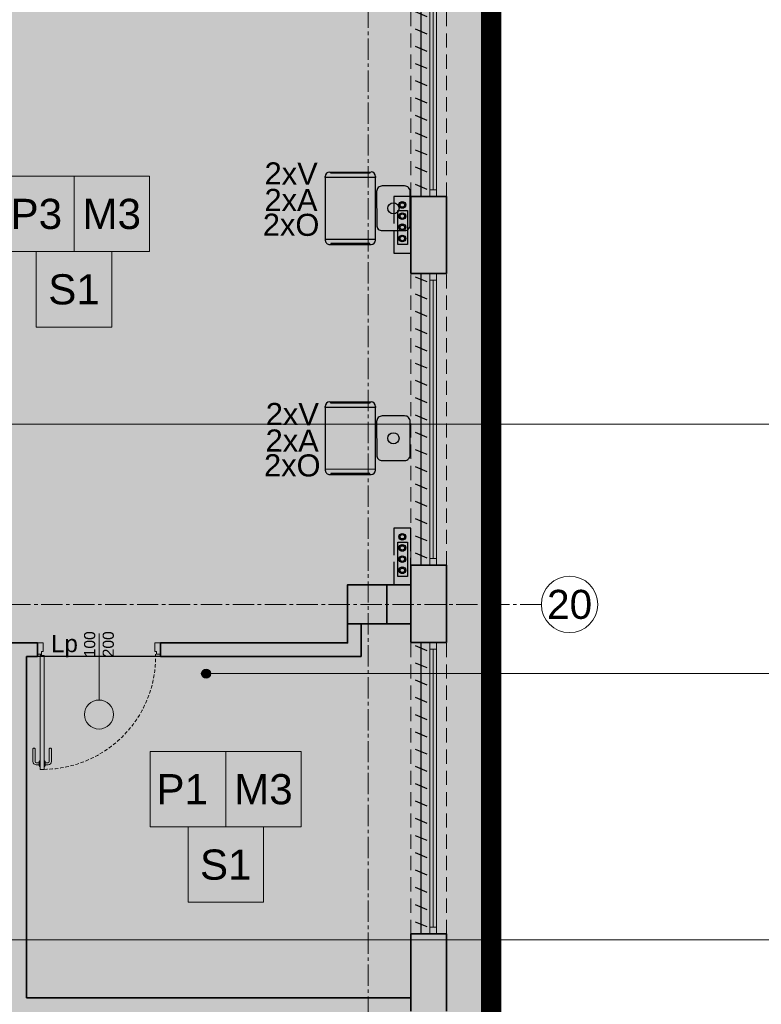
# Model space of a CAD drawing. Header units: millimetres. Extents: x -9409 to -3369, y -15007 to -6597.
# Tile 121 of 132: x -5062 to -4398, y -10825 to -9944. Entities that reach past the tile are written whole.
import ezdxf
from ezdxf.enums import TextEntityAlignment as Align

# ---------------------------------------------------------------- set-up
doc = ezdxf.new("R2010")
doc.units = ezdxf.units.MM
for name, pattern in [('ACAD_ISO02W100', [15, 12, -3]), ('CENTER2', [28.575, 19.05, -3.175, 3.175, -3.175]), ('CONTINU', [0]), ('DASHED', [19.05, 12.7, -6.35]), ('DASHED2', [0.375, 0.25, -0.125]), ('HIDDEN2', [4.7625, 3.175, -1.5875])]:
    doc.linetypes.add(name, pattern=pattern)
for name, color, linetype, lineweight in [('_opis', 8, 'Continuous', 5), ('A-AREA-____-IDEN', 81, 'Continuous', 5), ('SQ_Drzwi', 170, 'Continuous', 9), ('SQ_HATCH', 140, 'Continuous', 13), ('SQ_ISTN.Ściany', 140, 'Continuous', 35), ('Sq_Okna', 170, 'Continuous', 9), ('SQ_Osie', 220, 'CENTER2', 9), ('SQ_PROJ.Ściany', 7, 'Continuous', 35), ('SQ_TECHNOLOGIA', 251, 'Continuous', 9), ('SQ_ZAKRES_OPRACOWANIA', 7, 'ACAD_ISO02W100', 20), ('WYPOSAŻENIE WBUDOWANE', 11, 'Continuous', 25)]:
    doc.layers.add(name, color=color, linetype=linetype, lineweight=lineweight)
for name, color, linetype, lineweight, true_color in [('_rolety', 7, 'Continuous', 25, 0x21dec2), ('_wykończeniówka_listwy podłogowe', 7, 'Continuous', 25, 0xd042ff), ('SQ_STOLARKA ISTNIEJĄCA', 7, 'Continuous', 9, 0x575757), ('SQ_Widok', 7, 'DASHED', 15, 0x474747)]:
    doc.layers.add(name, color=color, linetype=linetype, lineweight=lineweight, true_color=true_color)
doc.styles.add('Q_Arial', font='arial.ttf')
doc.styles.get("Standard").update_dxf_attribs({"font": 'arial.ttf'})

# ---------------------------------------------------------------- blocks, each defined once
blk = doc.blocks.new('point')
at = {"layer": 'A-AREA-____-IDEN', "lineweight": -2}
h = blk.add_hatch(color=256, dxfattribs=at)
h.dxf.hatch_style = 1
edge = h.paths.add_edge_path()
edge.add_arc((0, 0), 4, 0, 360)
blk.add_circle((0, 0), 4, dxfattribs=at)
blk = doc.blocks.new('PIONOWE')
at = {"layer": 'WYPOSAŻENIE WBUDOWANE', "linetype": 'ACAD_ISO02W100', "ltscale": 2}
blk.add_lwpolyline([(19035.63, 23353.85), (19086.17, 23353.85), (19086.17, 23368.85), (19035.63, 23368.85)], close=True, dxfattribs=at)
at = {"layer": 'WYPOSAŻENIE WBUDOWANE', "ltscale": 2}
blk.add_lwpolyline([(19043.13, 23356.85), (19043.13, 23365.35), (19073.67, 23365.35), (19073.67, 23356.85)], close=True, dxfattribs=at)
for points in [[(19045.63, 23361.35, -1), (19051.63, 23361.35, -1)], [(19046.63, 23361.35, -1), (19050.63, 23361.35, -1)], [(19055.63, 23361.35, -1), (19061.63, 23361.35, -1)], [(19056.63, 23361.35, -1), (19060.63, 23361.35, -1)], [(19065.63, 23361.35, -1), (19071.63, 23361.35, -1)], [(19066.63, 23361.35, -1), (19070.63, 23361.35, -1)], [(19075.63, 23361.35, -1), (19081.63, 23361.35, -1)], [(19076.63, 23361.35, -1), (19080.63, 23361.35, -1)]]:
    blk.add_lwpolyline(points, format="xyb", close=True, dxfattribs=at)
blk = doc.blocks.new('A$C4228550E')
for p, q in [((4, 45), (5, 45)), ((61, 45), (60, 45)), ((0, 4), (0, 41)), ((0, 40), (1, 40)), ((1, 40), (1, 5)), ((65, 40), (64, 40)), ((64, 40), (64, 5)), ((65, 4), (65, 41)), ((1, 5), (0, 5)), ((64, 5), (65, 5)), ((5, 0), (4, 0)), ((60, 0), (61, 0))]:
    blk.add_line(p, q)
blk.add_lwpolyline([(17.5, 46), (47.5, 46, 0.414214), (52.5, 51), (52.5, 71, 0.414214), (47.5, 76), (17.5, 76, 0.414214), (12.5, 71), (12.5, 51, 0.414214)], format="xyb", close=True)
blk.add_lwpolyline([(5, 0), (60, 0), (60, 45), (5, 45)], close=True)
blk.add_circle((32.5, 61), 5)
for centre, start, end in [((4, 41), 90, 180), ((61, 41), 0, 90), ((4, 4), 180, 270), ((61, 4), 270, 0)]:
    blk.add_arc(centre, 4, start, end)
blk = doc.blocks.new('posadzka')
at = {"layer": '_opis'}
blk.add_lwpolyline([(54442.94, 11846.05), (54442.94, 11891.05), (54397.94, 11891.05), (54397.94, 11846.05)], close=True, dxfattribs=at)
at = {"layer": '_opis', "color": 2, "style": 'Q_Arial'}
blk.add_attdef('posadzka', text='', height=18, dxfattribs=at).set_placement((54420.44, 11868.55), align=Align.MIDDLE)
blk = doc.blocks.new('sufit')
at = {"layer": '_opis'}
blk.add_lwpolyline([(54487.94, 11846.05), (54487.94, 11891.05), (54442.94, 11891.05), (54442.94, 11846.05)], close=True, dxfattribs=at)
at = {"layer": '_opis', "color": 2, "style": 'Q_Arial'}
blk.add_attdef('sufit', text='', height=18, dxfattribs=at).set_placement((54465.44, 11868.55), align=Align.MIDDLE)
blk = doc.blocks.new('KLAMKA')
for p, q in [((-10, -18.4), (-10, -7)), ((-8, -18.4), (-8, -7)), ((-4.32, -4), (-7, -4)), ((-4.32, -6), (-7, -6)), ((-4.32, -3.09), (-4.32, -6.91)), ((-3.5, -2.49), (-3.72, -2.49)), ((-3.5, -7.51), (-3.72, -7.51)), ((0, -2.49), (0.22, -2.49)), ((0, -7.51), (0.22, -7.51)), ((0.82, -3.09), (0.82, -6.91)), ((3.5, -4), (0.82, -4)), ((3.5, -6), (0.82, -6)), ((4.5, -18.4), (4.5, -7)), ((6.5, -18.4), (6.5, -7)), ((-8.6, -19), (-9.4, -19)), ((5.9, -19), (5.1, -19))]:
    blk.add_line(p, q)
for centre, radius, start, end in [((-7, -7), 3, 90, 180), ((-7, -7), 1, 90, 180), ((-3.72, -3.09), 0.6, 90, 180), ((-3.72, -6.91), 0.6, 180, 270), ((0.22, -3.09), 0.6, 0, 90), ((0.22, -6.91), 0.6, 270, 360), ((3.5, -7), 3, 360, 90), ((3.5, -7), 1, 0, 90), ((-9.4, -18.4), 0.6, 180, 270), ((-8.6, -18.4), 0.6, 270, 360), ((5.1, -18.4), 0.6, 180, 270), ((5.9, -18.4), 0.6, 270, 360)]:
    blk.add_arc(centre, radius, start, end)
blk = doc.blocks.new('Drzwi 100')
at = {"layer": 'SQ_Drzwi'}
for p, q in [((0, 0), (5, 0)), ((0, -10), (0, 0)), ((0, -10), (0, 0)), ((0, 0), (5, 0)), ((0, -10), (0, 0)), ((5, 0), (5, -7.2)), ((55, 8.58), (55, -51.04)), ((105, 0), (105, -7.2)), ((105, 0), (110, 0)), ((110, -10), (110, 0)), ((3.5, -7.8), (3.5, -9.7)), ((4.7, -7.5), (3.8, -7.5)), ((105.3, -7.5), (106.2, -7.5)), ((106.5, -7.8), (106.5, -9.7)), ((3.2, -10), (0, -10)), ((2.37, -11.15), (2.37, -113.12)), ((2.37, -11.15), (5.87, -11.15)), ((5.87, -11.15), (5.87, -113.12)), ((106.8, -10), (110, -10)), ((2.37, -113.12), (5.87, -113.12))]:
    blk.add_line(p, q, dxfattribs=at)
for centre, radius in [((3.09, -10.58), 0.529), ((55, -64.04), 13)]:
    blk.add_circle(centre, radius, dxfattribs=at)
for centre, start, end in [((3.8, -7.8), 90, 180), ((4.7, -7.2), 270, 0), ((105.3, -7.2), 180, 270), ((106.2, -7.8), 0, 90), ((3.2, -9.7), 270, 0), ((106.8, -9.7), 180, 270)]:
    blk.add_arc(centre, 0.3, start, end, dxfattribs=at)
at = {"layer": 'SQ_Drzwi', "linetype": 'HIDDEN2'}
blk.add_arc((4.94, -12.36), 100.76, 270.5292, 1.42229, dxfattribs=at)
at = {"layer": 'SQ_Drzwi', "rotation": 180}
blk.add_blockref('KLAMKA', (2.37, -113.12), dxfattribs=at)
blk = doc.blocks.new('słupy konstr bud B')
at = {"layer": 'SQ_ISTN.Ściany', "lineweight": 5}
h = blk.add_hatch(dxfattribs=at)
h.set_pattern_fill('JIS_STN_1E', color=256, scale=10)
h.paths.add_polyline_path([(21350.78, 18613.95), (21315.78, 18613.95), (21315.78, 18578.95), (21350.78, 18578.95)])
h.paths.add_polyline_path([(21890.78, 18613.95), (21855.78, 18613.95), (21855.78, 18578.95), (21890.78, 18578.95)])
h.paths.add_polyline_path([(22190.78, 18613.95), (22155.78, 18613.95), (22155.78, 18578.95), (22190.78, 18578.95)])
h.paths.add_polyline_path([(22730.78, 18613.95), (22695.78, 18613.95), (22695.78, 18578.95), (22730.78, 18578.95)])
h.paths.add_polyline_path([(22730.78, 17953.95), (22695.78, 17953.95), (22695.78, 17918.95), (22730.78, 17918.95)])
h.paths.add_polyline_path([(22190.78, 17953.95), (22155.78, 17953.95), (22155.78, 17918.95), (22190.78, 17918.95)])
h.paths.add_polyline_path([(21890.78, 17953.95), (21855.78, 17953.95), (21855.78, 17918.95), (21890.78, 17918.95)])
h.paths.add_polyline_path([(21350.78, 17953.95), (21315.78, 17953.95), (21315.78, 17918.95), (21350.78, 17918.95)])
h.paths.add_polyline_path([(21350.78, 17293.95), (21315.78, 17293.95), (21315.78, 17258.95), (21350.78, 17258.95)])
h.paths.add_polyline_path([(21890.78, 17293.95), (21855.78, 17293.95), (21855.78, 17258.95), (21890.78, 17258.95)])
h.paths.add_polyline_path([(22190.78, 17293.95), (22155.78, 17293.95), (22155.78, 17258.95), (22190.78, 17258.95)])
h.paths.add_polyline_path([(22730.78, 17293.95), (22695.78, 17293.95), (22695.78, 17258.95), (22730.78, 17258.95)])
h.paths.add_polyline_path([(22695.78, 16633.95), (22730.78, 16633.95), (22730.78, 16598.95), (22695.78, 16598.95)])
h.paths.add_polyline_path([(22695.78, 14653.95), (22730.78, 14653.95), (22730.78, 14618.95), (22695.78, 14618.95)])
h.paths.add_polyline_path([(22695.78, 15313.95), (22730.78, 15313.95), (22730.78, 15278.95), (22695.78, 15278.95)])
h.paths.add_polyline_path([(22695.78, 15973.95), (22730.78, 15973.95), (22730.78, 15938.95), (22695.78, 15938.95)])
h.paths.add_polyline_path([(22155.78, 14653.95), (22190.78, 14653.95), (22190.78, 14618.95), (22155.78, 14618.95)])
h.paths.add_polyline_path([(22155.78, 15313.95), (22190.78, 15313.95), (22190.78, 15278.95), (22155.78, 15278.95)])
h.paths.add_polyline_path([(22155.78, 15973.95), (22190.78, 15973.95), (22190.78, 15938.95), (22155.78, 15938.95)])
h.paths.add_polyline_path([(22155.78, 16633.95), (22190.78, 16633.95), (22190.78, 16598.95), (22155.78, 16598.95)])
h.paths.add_polyline_path([(21855.78, 14653.95), (21890.78, 14653.95), (21890.78, 14618.95), (21855.78, 14618.95)])
h.paths.add_polyline_path([(21855.78, 15313.95), (21890.78, 15313.95), (21890.78, 15278.95), (21855.78, 15278.95)])
h.paths.add_polyline_path([(21855.78, 15973.95), (21890.78, 15973.95), (21890.78, 15938.95), (21855.78, 15938.95)])
h.paths.add_polyline_path([(21855.78, 16633.95), (21890.78, 16633.95), (21890.78, 16598.95), (21855.78, 16598.95)])
h.paths.add_polyline_path([(21315.78, 14653.95), (21350.78, 14653.95), (21350.78, 14618.95), (21315.78, 14618.95)])
h.paths.add_polyline_path([(21315.78, 15313.95), (21350.78, 15313.95), (21350.78, 15278.95), (21315.78, 15278.95)])
h.paths.add_polyline_path([(21315.78, 15973.95), (21350.78, 15973.95), (21350.78, 15938.95), (21315.78, 15938.95)])
h.paths.add_polyline_path([(21315.78, 16633.95), (21350.78, 16633.95), (21350.78, 16598.95), (21315.78, 16598.95)])
at = {"layer": 'SQ_ISTN.Ściany'}
blk.add_lwpolyline([(21315.78, 16633.95), (21350.78, 16633.95), (21350.78, 16598.95), (21315.78, 16598.95)], close=True, dxfattribs=at)
blk = doc.blocks.new('stan projektowany')
at = {"layer": 'SQ_HATCH'}
h = blk.add_hatch(dxfattribs=at)
h.set_pattern_fill('ANGLE')
h.set_pattern_definition([(0, (-10464.962, 6233.929), (0, 6.985), [5.08, -1.905]), (90, (-10464.962, 6233.929), (-6.985, 4e-16), [5.08, -1.905])])
h.paths.add_polyline_path([(-15233.14, 8198.65), (-15198.14, 8198.65), (-15176.65, 8198.65), (-15176.65, 8216.15), (-15144.65, 8216.15), (-15144.65, 8147.15), (-15144.65, 7886.15), (-15144.65, 7837.15), (-15144.65, 7734.77), (-15104.65, 7734.77), (-15104.65, 10535.59), (-15737.65, 10535.59), (-15737.65, 10615.59), (-15789.65, 10615.59), (-16075.65, 10615.59), (-16075.65, 9587.27), (-16120.11, 9587.27), (-16120.11, 9436.61), (-16071.65, 9436.61), (-16071.65, 9307.59), (-16259.65, 9307.59), (-16259.65, 8898.65), (-16704.65, 8898.65), (-16704.65, 7768.15), (-16704.65, 7751.82), (-16685.57, 7751.82), (-16685.57, 7130.61), (-16718.15, 7131.63), (-16718.15, 7178.15), (-16999.65, 7178.15), (-16999.65, 7808.15), (-19394.65, 7808.15), (-19394.65, 6211.23), (-19462.48, 6211.23), (-19462.48, 5925.46), (-18509.26, 5925.46), (-18509.26, 6211.23), (-17103.03, 6223.02), (-17103.03, 5881.49), (-15104.65, 5873.27), (-15104.65, 7734.77), (-15144.65, 7734.77), (-15144.65, 7707.15), (-15176.65, 7707.15), (-15176.65, 7706.65), (-15176.65, 7706.65), (-15259.89, 7706.65), (-15259.87, 7706.75), (-15259.87, 7707.15), (-15292.71, 7707.15), (-15292.71, 7696.65), (-15292.7, 7696.65), (-15292.71, 7706.65), (-15297.71, 7706.65), (-15297.7, 7699.45, 0.414214), (-15297.4, 7699.15), (-15296.5, 7699.15, -0.414214), (-15296.2, 7698.85), (-15296.2, 7696.95, 0.527766), (-15295.86, 7696.59, -0.450501), (-15295.27, 7696.07, -0.414104), (-15295.79, 7695.54), (-15295.07, 7695.5), (-15295.79, 7695.54, -0.414323), (-15296.32, 7696.07, -0.409171), (-15295.87, 7696.65, -0.450389), (-15296.2, 7696.95), (-15296.2, 7698.85, 0.414214), (-15296.5, 7699.15), (-15297.4, 7699.15, -0.414214), (-15297.7, 7699.45), (-15297.71, 7706.65), (-15292.71, 7706.65), (-15292.71, 7707.15), (-15259.87, 7707.15), (-15259.87, 7734.77), (-15473.3, 7734.77), (-15473.3, 7771.14, -0.414214), (-15477.3, 7775.14, -1), (-15469.3, 7775.14, -0.414214), (-15473.3, 7771.14), (-15473.3, 7749.3), (-15457.7, 7749.3), (-15457.7, 7760.15), (-15457.96, 7760.19), (-15457.96, 7773.87), (-15457.96, 7787.54), (-15457.7, 7799.3), (-15457.7, 7787.58), (-15431.62, 7791.36, -0.038172), (-15427.99, 7791.64, -0.032853), (-15424.84, 7791.44, -0.057631), (-15419.72, 7790.17, -0.057695), (-15415.53, 7788.02, -0.068919), (-15411.87, 7784.77, -0.070278), (-15409.44, 7780.92, -0.066142), (-15408.18, 7776.69, -0.045653), (-15407.94, 7773.2, -0.032968), (-15408.15, 7770.68, -0.068737), (-15409.44, 7766.28, -0.070278), (-15411.87, 7762.43, -0.068919), (-15415.53, 7759.18, -0.057695), (-15419.72, 7757.03, -0.057631), (-15424.84, 7755.76, -0.032853), (-15427.99, 7755.56, -0.033182), (-15431.15, 7755.77), (-15457.7, 7760.15), (-15457.7, 7749.3), (-15473.3, 7749.3), (-15473.3, 7734.77), (-15259.87, 7734.77), (-15259.87, 7837.15), (-15259.9, 7837.15), (-15259.87, 7837.13), (-15176.65, 7837.15), (-15176.65, 7734.77), (-15144.65, 7734.77), (-15144.65, 7837.15), (-15144.65, 7886.15), (-15176.65, 7886.15), (-15176.65, 8147.15), (-15176.65, 8163.65), (-15198.14, 8163.65), (-15233.14, 8163.65)])
at = {"layer": 'SQ_HATCH', "linetype": 'ByBlock', "true_color": 0x939598}
for points in [[(-15221.14, 8823.65), (-15233.14, 8823.65), (-15233.14, 8806.59), (-15400.65, 8806.59), (-15400.65, 8796.59), (-15400.65, 8794.59), (-15221.14, 8794.59)], [(-15510.65, 8806.59), (-15520.65, 8806.59), (-15614.03, 8806.59), (-15614.03, 8794.59), (-15532.65, 8794.59), (-15532.65, 8489.15), (-15777.65, 8489.15), (-15777.65, 8497.61), (-15789.65, 8497.61), (-15789.65, 8397.77), (-15777.65, 8397.77), (-15777.65, 8477.15), (-15176.65, 8477.15), (-15176.65, 8489.15), (-15520.65, 8489.15), (-15520.65, 8794.59), (-15510.65, 8794.59)]]:
    blk.add_hatch(color=252, dxfattribs=at).paths.add_polyline_path(points)
at = {"layer": 'SQ_ISTN.Ściany', "lineweight": 5}
h = blk.add_hatch(dxfattribs=at)
h.set_pattern_fill('JIS_STN_1E', color=256, scale=10, angle=180)
h.set_pattern_definition([(225, (6117.647, 25457.596), (7.0710678, -7.0710678), []), (225, (6110.597, 25457.596), (7.0710678, -7.0710678), [10, -5])])
h.paths.add_polyline_path([(-15233.14, 6843.65), (-15198.14, 6843.65), (-15198.14, 6878.65), (-15233.14, 6878.65)])
h.paths.add_polyline_path([(-15773.14, 6843.65), (-15738.14, 6843.65), (-15738.14, 6878.65), (-15773.14, 6878.65)])
h.paths.add_polyline_path([(-16073.14, 6843.65), (-16038.14, 6843.65), (-16038.14, 6878.65), (-16073.14, 6878.65)])
h.paths.add_polyline_path([(-16613.14, 6843.65), (-16578.14, 6843.65), (-16578.14, 6878.65), (-16613.14, 6878.65)])
h.paths.add_polyline_path([(-16613.14, 7503.65), (-16578.14, 7503.65), (-16578.14, 7538.65), (-16613.14, 7538.65)])
h.paths.add_polyline_path([(-16073.14, 7503.65), (-16038.14, 7503.65), (-16038.14, 7538.65), (-16073.14, 7538.65)])
h.paths.add_polyline_path([(-15773.14, 7503.65), (-15738.14, 7503.65), (-15738.14, 7538.65), (-15773.14, 7538.65)])
h.paths.add_polyline_path([(-15233.14, 7503.65), (-15198.14, 7503.65), (-15198.14, 7538.65), (-15233.14, 7538.65)])
h.paths.add_polyline_path([(-15233.14, 8163.65), (-15198.14, 8163.65), (-15198.14, 8198.65), (-15233.14, 8198.65)])
h.paths.add_polyline_path([(-15773.14, 8163.65), (-15738.14, 8163.65), (-15738.14, 8198.65), (-15773.14, 8198.65)])
h.paths.add_polyline_path([(-16073.14, 8163.65), (-16038.14, 8163.65), (-16038.14, 8198.65), (-16073.14, 8198.65)])
h.paths.add_polyline_path([(-16613.14, 8163.65), (-16578.14, 8163.65), (-16578.14, 8198.65), (-16613.14, 8198.65)])
h.paths.add_polyline_path([(-16578.14, 8823.65), (-16613.14, 8823.65), (-16613.14, 8858.65), (-16578.14, 8858.65)])
h.paths.add_polyline_path([(-16578.14, 10803.65), (-16613.14, 10803.65), (-16613.14, 10838.65), (-16578.14, 10838.65)])
h.paths.add_polyline_path([(-16578.14, 10143.65), (-16613.14, 10143.65), (-16613.14, 10178.65), (-16578.14, 10178.65)])
h.paths.add_polyline_path([(-16578.14, 9483.65), (-16613.14, 9483.65), (-16613.14, 9518.65), (-16578.14, 9518.65)])
h.paths.add_polyline_path([(-16038.14, 10803.65), (-16073.14, 10803.65), (-16073.14, 10838.65), (-16038.14, 10838.65)])
h.paths.add_polyline_path([(-16038.14, 10143.65), (-16073.14, 10143.65), (-16073.14, 10178.65), (-16038.14, 10178.65)])
h.paths.add_polyline_path([(-16038.14, 9483.65), (-16073.14, 9483.65), (-16073.14, 9518.65), (-16038.14, 9518.65)])
h.paths.add_polyline_path([(-16038.14, 8823.65), (-16073.14, 8823.65), (-16073.14, 8858.65), (-16038.14, 8858.65)])
h.paths.add_polyline_path([(-15738.14, 10803.65), (-15773.14, 10803.65), (-15773.14, 10838.65), (-15738.14, 10838.65)])
h.paths.add_polyline_path([(-15738.14, 10143.65), (-15773.14, 10143.65), (-15773.14, 10178.65), (-15738.14, 10178.65)])
h.paths.add_polyline_path([(-15738.14, 9483.65), (-15773.14, 9483.65), (-15773.14, 9518.65), (-15738.14, 9518.65)])
h.paths.add_polyline_path([(-15738.14, 8823.65), (-15773.14, 8823.65), (-15773.14, 8858.65), (-15738.14, 8858.65)])
h.paths.add_polyline_path([(-15198.14, 10803.65), (-15233.14, 10803.65), (-15233.14, 10838.65), (-15198.14, 10838.65)])
h.paths.add_polyline_path([(-15198.14, 10143.65), (-15233.14, 10143.65), (-15233.14, 10178.65), (-15198.14, 10178.65)])
h.paths.add_polyline_path([(-15198.14, 9483.65), (-15233.14, 9483.65), (-15233.14, 9518.65), (-15198.14, 9518.65)])
h.paths.add_polyline_path([(-15198.14, 8823.65), (-15233.14, 8823.65), (-15233.14, 8858.65), (-15198.14, 8858.65)])
at = {"layer": 'SQ_ISTN.Ściany'}
for p, q in [((-15176.65, 9206.15), (-15176.65, 9137.15)), ((-15144.65, 9206.15), (-15144.65, 9137.15)), ((-15176.65, 8876.15), (-15176.65, 8807.15)), ((-15144.65, 8876.15), (-15144.65, 8807.15)), ((-15198.14, 8858.65), (-15176.65, 8858.65)), ((-15198.14, 8823.65), (-15176.65, 8823.65)), ((-15176.65, 8546.15), (-15176.65, 8477.15)), ((-15144.65, 8546.15), (-15144.65, 8477.15))]:
    blk.add_line(p, q, dxfattribs=at)
for points in [[(-15176.65, 9206.15), (-15144.65, 9206.15)], [(-15176.65, 9137.15), (-15144.65, 9137.15)], [(-15176.65, 8876.15), (-15144.65, 8876.15)], [(-15176.65, 8807.15), (-15144.65, 8807.15)], [(-15176.65, 8546.15), (-15144.65, 8546.15)]]:
    blk.add_lwpolyline(points, dxfattribs=at)
at = {"layer": 'SQ_Osie'}
blk.add_line((-15214.65, 11604.94), (-15214.65, 6094.73), dxfattribs=at)
blk.add_lwpolyline([(-15059.67, 8841.15), (-16726.65, 8841.15)], dxfattribs=at)
at = {"layer": 'SQ_Osie', "linetype": 'ByBlock'}
blk.add_circle((-15034.42, 8841.15), 25.25, dxfattribs=at)
at = {"layer": 'SQ_PROJ.Ściany'}
for p, q in [((-15520.65, 8806.59), (-15614.03, 8806.59)), ((-15520.65, 8794.59), (-15520.65, 8489.15)), ((-15176.65, 8489.15), (-15520.65, 8489.15))]:
    blk.add_line(p, q, dxfattribs=at)
for points in [[(-15400.65, 8806.59), (-15233.14, 8806.59), (-15233.14, 8823.65)], [(-15400.65, 8794.59), (-15221.14, 8794.59), (-15221.14, 8823.65)], [(-15520.65, 8806.59), (-15510.65, 8806.59)], [(-15510.65, 8794.59), (-15510.65, 8806.59)], [(-15400.65, 8794.59), (-15400.65, 8806.59)], [(-15520.65, 8794.59), (-15510.65, 8794.59)]]:
    blk.add_lwpolyline(points, dxfattribs=at)
at = {"layer": 'SQ_STOLARKA ISTNIEJĄCA', "lineweight": 13}
for p, q in [((-15159.65, 9461.15), (-15159.65, 9212.15)), ((-15156.65, 9461.15), (-15156.65, 9212.15)), ((-15153.65, 9461.15), (-15153.65, 9212.15)), ((-15159.65, 9131.15), (-15159.65, 8882.15)), ((-15156.65, 9131.15), (-15156.65, 8882.15)), ((-15153.65, 9131.15), (-15153.65, 8882.15)), ((-15159.65, 8801.15), (-15159.65, 8552.15)), ((-15156.65, 8801.15), (-15156.65, 8552.15)), ((-15153.65, 8801.15), (-15153.65, 8552.15))]:
    blk.add_line(p, q, dxfattribs=at)
for points in [[(-15159.65, 9206.15), (-15153.65, 9206.15), (-15153.65, 9212.15), (-15159.65, 9212.15)], [(-15159.65, 9131.15), (-15153.65, 9131.15), (-15153.65, 9137.15), (-15159.65, 9137.15)], [(-15159.65, 8876.15), (-15153.65, 8876.15), (-15153.65, 8882.15), (-15159.65, 8882.15)], [(-15159.65, 8801.15), (-15153.65, 8801.15), (-15153.65, 8807.15), (-15159.65, 8807.15)], [(-15159.65, 8546.15), (-15153.65, 8546.15), (-15153.65, 8552.15), (-15159.65, 8552.15)]]:
    blk.add_lwpolyline(points, close=True, dxfattribs=at)
at = {"layer": 'SQ_Widok'}
for points in [[(-15176.65, 9206.15), (-15176.65, 9467.15)], [(-15144.65, 9206.15), (-15144.65, 9467.15)], [(-15176.65, 8876.15), (-15176.65, 9137.15)], [(-15144.65, 8876.15), (-15144.65, 9137.15)], [(-15176.65, 8546.15), (-15176.65, 8807.15)], [(-15144.65, 8546.15), (-15144.65, 8807.15)]]:
    blk.add_lwpolyline(points, dxfattribs=at)
at = {"layer": 'SQ_ZAKRES_OPRACOWANIA', "color": 251, "linetype": 'DASHED2', "ltscale": 100, "true_color": 0x636466, "const_width": 18}
blk.add_lwpolyline([(-15104.65, 10541.71), (-15104.65, 7946.16), (-14458.39, 7942.46), (-14458.39, 5881.49), (-17103.03, 5881.49), (-17103.03, 6223.02), (-18509.26, 6211.23), (-18509.26, 5925.46), (-19462.48, 5925.46), (-19462.48, 6211.23), (-19394.65, 6211.23), (-19394.65, 7808.15), (-16999.65, 7808.15), (-16999.65, 7178.15), (-16704.65, 7178.15), (-16704.65, 7768.15), (-16704.65, 8898.65), (-16259.65, 8898.65), (-16259.65, 9307.59), (-16071.65, 9307.59), (-16071.65, 9436.61)], dxfattribs=at)
at = {"layer": 'SQ_Drzwi'}
blk.add_blockref('Drzwi 100', (-15510.65, 8806.59), dxfattribs=at)
at = {"layer": 'SQ_ISTN.Ściany', "rotation": 180}
blk.add_blockref('słupy konstr bud B', (6117.65, 25457.6), dxfattribs=at)
at = {"layer": 'Sq_Okna', "linetype": 'Continuous', "insert": (-15455.65, 8776.93), "char_height": 10, "attachment_point": 5, "rotation": 89.9899}
blk.add_mtext('\\pxi5.7025;100\\P200', dxfattribs=at)
at = {"layer": 'SQ_Osie'}
blk.add_text('20', height=26, dxfattribs=at).set_placement((-15034.42, 8841.15), align=Align.MIDDLE_CENTER)
blk = doc.blocks.new('*U178')
at = {"layer": '_rolety', "linetype": 'CONTINU', "lineweight": 25, "ltscale": 0.8}
blk.add_lwpolyline([(2.88, -5.15), (7.32, 5.15)], dxfattribs=at)
blk = doc.blocks.new('*U179')
at = {"layer": '_rolety', "color": 0, "linetype": 'ByBlock', "lineweight": -2, "transparency": 16777216, "rotation": 270}
for p in [(-4702.47, -9841.29), (-4702.47, -9856.75), (-4702.47, -9872.2), (-4702.47, -9887.65), (-4702.47, -9903.1), (-4702.47, -9918.56), (-4702.47, -9934.01), (-4702.47, -9949.46), (-4702.47, -9964.91), (-4702.47, -9980.37), (-4702.47, -9995.82), (-4702.47, -10011.27), (-4702.47, -10026.73), (-4702.47, -10042.18), (-4702.47, -10057.63), (-4702.47, -10073.08), (-4702.47, -10088.54)]:
    blk.add_blockref('*U178', p, dxfattribs=at)
blk = doc.blocks.new('*U180')
at = {"layer": '_rolety', "linetype": 'CONTINU', "lineweight": 25, "ltscale": 0.8}
blk.add_lwpolyline([(2.88, -5.15), (7.32, 5.15)], dxfattribs=at)
blk = doc.blocks.new('*U181')
at = {"layer": '_rolety', "color": 0, "linetype": 'ByBlock', "lineweight": -2, "transparency": 16777216, "rotation": 270}
for p in [(-4702.47, -10171.29), (-4702.47, -10186.75), (-4702.47, -10202.2), (-4702.47, -10217.65), (-4702.47, -10233.1), (-4702.47, -10248.56), (-4702.47, -10264.01), (-4702.47, -10279.46), (-4702.47, -10294.91), (-4702.47, -10310.37), (-4702.47, -10325.82), (-4702.47, -10341.27), (-4702.47, -10356.73), (-4702.47, -10372.18), (-4702.47, -10387.63), (-4702.47, -10403.08), (-4702.47, -10418.54)]:
    blk.add_blockref('*U180', p, dxfattribs=at)
blk = doc.blocks.new('*U182')
at = {"layer": '_rolety', "linetype": 'CONTINU', "lineweight": 25, "ltscale": 0.8}
blk.add_lwpolyline([(2.88, -5.15), (7.32, 5.15)], dxfattribs=at)
blk = doc.blocks.new('*U183')
at = {"layer": '_rolety', "color": 0, "linetype": 'ByBlock', "lineweight": -2, "transparency": 16777216, "rotation": 270}
for p in [(-4702.47, -10501.29), (-4702.47, -10516.75), (-4702.47, -10532.2), (-4702.47, -10547.65), (-4702.47, -10563.1), (-4702.47, -10578.56), (-4702.47, -10594.01), (-4702.47, -10609.46), (-4702.47, -10624.91), (-4702.47, -10640.37), (-4702.47, -10655.82), (-4702.47, -10671.27), (-4702.47, -10686.73), (-4702.47, -10702.18), (-4702.47, -10717.63), (-4702.47, -10733.08), (-4702.47, -10748.54)]:
    blk.add_blockref('*U182', p, dxfattribs=at)

msp = doc.modelspace()

# ---------------------------------------------------------------- hatches: boundary and pattern name
at = {"layer": 'SQ_HATCH'}
h = msp.add_hatch(dxfattribs=at)
h.set_pattern_fill('ANGLE')
h.set_pattern_definition([(0, (0, -13074.651), (0, 6.985), [5.08, -1.905]), (90, (0, -13074.651), (-6.985, 4e-16), [5.08, -1.905])])
h.paths.add_polyline_path([(-4768.17, -11109.93), (-4733.17, -11109.93), (-4711.69, -11109.93), (-4711.69, -11092.43), (-4679.69, -11092.43), (-4679.69, -11161.43), (-4679.69, -11422.43), (-4679.69, -11471.43), (-4679.69, -11573.81), (-4639.69, -11573.81), (-4639.69, -8772.99), (-5272.69, -8772.99), (-5272.69, -8692.99), (-5324.69, -8692.99), (-5610.69, -8692.99), (-5610.69, -9721.31), (-5655.15, -9721.31), (-5655.15, -9871.97), (-5606.69, -9871.97), (-5606.69, -10000.99), (-5794.69, -10000.99), (-5794.69, -10409.93), (-6239.69, -10409.93), (-6239.69, -11540.43), (-6239.69, -11556.76), (-6220.6, -11556.76), (-6220.6, -12177.97), (-6253.19, -12176.95), (-6253.19, -12130.43), (-6534.69, -12130.43), (-6534.69, -11500.43), (-8929.69, -11500.43), (-8929.69, -13097.35), (-8997.52, -13097.35), (-8997.52, -13383.12), (-8044.3, -13383.12), (-8044.3, -13097.35), (-6638.07, -13085.56), (-6638.07, -13427.09), (-4639.69, -13435.31), (-4639.69, -11573.81), (-4679.69, -11573.81), (-4679.69, -11601.43), (-4711.69, -11601.43), (-4711.69, -11601.93), (-4711.69, -11601.93), (-4794.93, -11601.93), (-4794.91, -11601.83), (-4794.91, -11601.43), (-4827.74, -11601.43), (-4827.74, -11611.93), (-4827.74, -11611.93), (-4827.74, -11601.93), (-4832.74, -11601.93), (-4832.74, -11609.13, 0.414214), (-4832.44, -11609.43), (-4831.54, -11609.43, -0.414214), (-4831.24, -11609.73), (-4831.24, -11611.63, 0.527766), (-4830.9, -11611.99, -0.450501), (-4830.3, -11612.51, -0.414104), (-4830.83, -11613.04), (-4830.11, -11613.08), (-4830.83, -11613.04, -0.414323), (-4831.36, -11612.51, -0.409171), (-4830.9, -11611.93, -0.450389), (-4831.24, -11611.63), (-4831.24, -11609.73, 0.414214), (-4831.54, -11609.43), (-4832.44, -11609.43, -0.414214), (-4832.74, -11609.13), (-4832.74, -11601.93), (-4827.74, -11601.93), (-4827.74, -11601.43), (-4794.91, -11601.43), (-4794.91, -11573.81), (-5008.34, -11573.81), (-5008.34, -11537.44, -0.414214), (-5012.34, -11533.44, -1), (-5004.34, -11533.44, -0.414214), (-5008.34, -11537.44), (-5008.34, -11559.28), (-4992.74, -11559.28), (-4992.74, -11548.43), (-4992.99, -11548.39), (-4992.99, -11534.71), (-4992.99, -11521.04), (-4992.74, -11509.28), (-4992.74, -11521), (-4966.66, -11517.22, -0.038172), (-4963.03, -11516.94, -0.032853), (-4959.88, -11517.14, -0.057631), (-4954.76, -11518.41, -0.057695), (-4950.57, -11520.56, -0.068919), (-4946.91, -11523.81, -0.070278), (-4944.47, -11527.66, -0.066142), (-4943.21, -11531.89, -0.045653), (-4942.98, -11535.38, -0.032968), (-4943.19, -11537.9, -0.068737), (-4944.47, -11542.3, -0.070278), (-4946.91, -11546.15, -0.068919), (-4950.57, -11549.4, -0.057695), (-4954.76, -11551.55, -0.057631), (-4959.88, -11552.82, -0.032853), (-4963.03, -11553.02, -0.033182), (-4966.19, -11552.81), (-4992.74, -11548.43), (-4992.74, -11559.28), (-5008.34, -11559.28), (-5008.34, -11573.81), (-4794.91, -11573.81), (-4794.91, -11471.43), (-4794.93, -11471.43), (-4794.91, -11471.45), (-4711.69, -11471.43), (-4711.69, -11573.81), (-4679.69, -11573.81), (-4679.69, -11471.43), (-4679.69, -11422.43), (-4711.69, -11422.43), (-4711.69, -11161.43), (-4711.69, -11144.93), (-4733.17, -11144.93), (-4768.17, -11144.93)])

# ---------------------------------------------------------------- linework, layer by layer
at = {"layer": '_rolety', "linetype": 'CONTINU', "lineweight": 25, "ltscale": 0.8}
for points in [[(-4702.47, -10102.29), (-4702.47, -9841.29)], [(-4702.47, -10432.29), (-4702.47, -10171.29)], [(-4702.47, -10762.29), (-4702.47, -10501.29)]]:
    msp.add_lwpolyline(points, dxfattribs=at)
at = {"layer": '_wykończeniówka_listwy podłogowe', "lineweight": 30}
msp.add_lwpolyline([(-4935.69, -10513.99), (-5045.69, -10513.99)], dxfattribs=at)
at = {"layer": 'A-AREA-____-IDEN'}
for p, q in [((-3897.75, -10306.18), (-5125.91, -10306.18)), ((-3897.75, -10529.44), (-4894.8, -10529.44)), ((-3897.75, -10767.76), (-5193.2, -10767.76))]:
    msp.add_line(p, q, dxfattribs=at)

# ---------------------------------------------------------------- block references
at = {"layer": '_opis', "xscale": 1.5, "yscale": 1.5, "zscale": 1.5}
for name, p, values in [('posadzka', (-86677.46, -27920.8), {'posadzka': 'P3'}), ('sufit', (-86677.46, -27920.8), {'sufit': 'M3'}), ('sufit', (-86711.21, -27988.3), {'sufit': 'S1'}), ('posadzka', (-86541.67, -28435.66), {'posadzka': 'P1 '}), ('sufit', (-86541.67, -28435.66), {'sufit': 'M3'}), ('sufit', (-86575.42, -28503.16), {'sufit': 'S1'})]:
    msp.add_blockref(name, p, dxfattribs=at).add_auto_attribs(values)
at = {"layer": '_rolety', "lineweight": 30}
for name in ['*U179', '*U181', '*U183']:
    msp.add_blockref(name, (0, 0), dxfattribs=at)
at = {"layer": 'A-AREA-____-IDEN', "lineweight": -2}
msp.add_blockref('point', (-4894.8, -10529.44), dxfattribs=at)
at = {"layer": 'SQ_ISTN.Ściany'}
msp.add_blockref('stan projektowany', (10464.96, -19308.58), dxfattribs=at)
at = {"layer": 'WYPOSAŻENIE WBUDOWANE', "rotation": 270.0289444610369}
for p in [(-4788.17, -10080.48), (-4788.17, -10286.3)]:
    msp.add_blockref('A$C4228550E', p, dxfattribs=at)
at = {"layer": 'WYPOSAŻENIE WBUDOWANE', "ltscale": 2, "rotation": 89.99999999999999}
for p in [(18642.16, -29188.6), (18642.16, -29485.55)]:
    msp.add_blockref('PIONOWE', p, dxfattribs=at)

# ---------------------------------------------------------------- texts
at = {"layer": '_wykończeniówka_listwy podłogowe', "insert": (-5033.57, -10514.88), "char_height": 15.426, "width": 434.6271, "attachment_point": 7}
msp.add_mtext('\\pxt2;Lp', dxfattribs=at)
at = {"layer": 'SQ_TECHNOLOGIA', "color": 7, "char_height": 19.7571, "attachment_point": 9, "rotation": 359.75035}
for s, insert in [('{\\fArial|b0|i0|c0;2xV}', (-4794.97, -10091.81)), ('{\\fArial|b0|i0|c0;2xA}', (-4795.08, -10115.52)), ('{\\fArial|b0|i0|c0;2xO}', (-4793.48, -10137.97)), ('{\\fArial|b0|i0|c0;2xV}', (-4793.93, -10307.12)), ('{\\fArial|b0|i0|c0;2xA}', (-4794.03, -10330.83)), ('{\\fArial|b0|i0|c0;2xO}', (-4792.44, -10353.28))]:
    msp.add_mtext(s, dxfattribs=dict(at, insert=insert))

doc.saveas('drawing.dxf')
